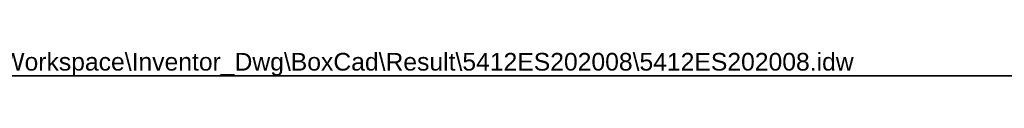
# Model space of a CAD drawing. Header units: inches. Extents: x 0 to 144, y -11 to 93.
# Tile 3 of 6: x 57.14 to 100.33, y 92.09 to 93.19. Entities that reach past the tile are written whole.
import ezdxf

# ---------------------------------------------------------------- set-up
doc = ezdxf.new("R2010")
doc.units = ezdxf.units.IN
doc.header["$LTSCALE"] = 8.616264
doc.header["$MEASUREMENT"] = 0
doc.layers.get('0').update_dxf_attribs({"lineweight": 25})
doc.layers.add('Sketch Geometry(ANSI)', color=7, linetype='Continuous', lineweight=25)
doc.layers.add('Symbols(ANSI)', color=7, linetype='Continuous', lineweight=25)
doc.styles.add('Current-ANSI', font='arial.ttf')

# ---------------------------------------------------------------- blocks, each defined once
blk = doc.blocks.new('Borders 7_EXM - B (Inch)')
at = {"layer": 'Sketch Geometry(ANSI)', "linetype": 'Continuous', "lineweight": 35}
blk.add_line((16.3979, 10.6915), (0.5229, 10.6915), dxfattribs=at)
at = {"layer": 'Symbols(ANSI)', "color": 7, "style": 'Current-ANSI'}
blk.add_attdef('FILENAME_AND_PATH_001', (6.0203, 10.7181), '', height=0.09, dxfattribs=at)

msp = doc.modelspace()

# ---------------------------------------------------------------- block references
at = {"xscale": 8.6162636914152, "yscale": 8.6162636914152, "zscale": 8.6162636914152}
msp.add_blockref('Borders 7_EXM - B (Inch)', (0, 0), dxfattribs=at).add_auto_attribs({'FILENAME_AND_PATH_001': 'C:\\Vault_Workspace\\Inventor_Dwg\\BoxCad\\Result\\5412ES202008\\5412ES202008.idw'})

doc.saveas('drawing.dxf')
